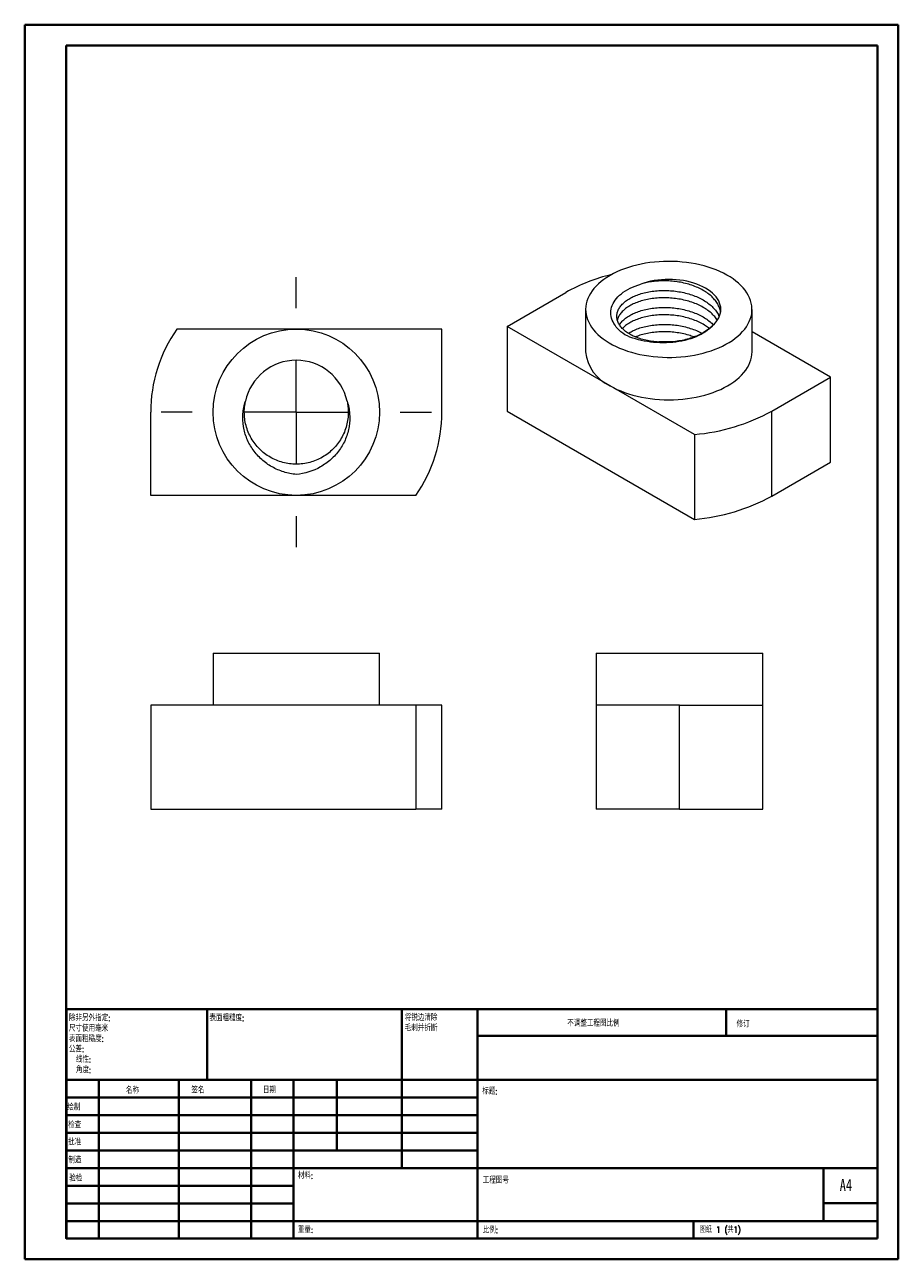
# Model space of a CAD drawing. Header units: millimetres. Extents: x 0 to 210, y 0 to 297.
import ezdxf

# ---------------------------------------------------------------- set-up
doc = ezdxf.new("R2010")
doc.units = ezdxf.units.MM
doc.styles.add('SLDTEXTSTYLE0', font='TXT', dxfattribs={"width": 0.75, "bigfont": 'bigfont'})
doc.styles.add('SLDTEXTSTYLE1', font='TXT', dxfattribs={"width": 0.75})
doc.styles.add('SLDTEXTSTYLE2', font='TXT', dxfattribs={"width": 0.694444, "bigfont": 'bigfont'})

# ---------------------------------------------------------------- blocks, each defined once
blk = doc.blocks.new('SW_NOTE_0')
at = {"color": 0, "linetype": 'Continuous', "lineweight": 0, "char_height": 1.5, "attachment_point": 1, "style": 'SLDTEXTSTYLE0'}
for s, insert in [('\\M+18FAB锐边\\M+190B4\\M+18F9C', (0, 1.93)), ('\\M+196D1\\M+18E68\\M+19BF3\\M+190DC\\M+19266', (0, -0.57))]:
    blk.add_mtext(s, dxfattribs=dict(at, insert=insert))
blk = doc.blocks.new('SW_NOTE_1')
at = {"color": 0, "linetype": 'Continuous', "lineweight": 0, "char_height": 1.5, "attachment_point": 1, "style": 'SLDTEXTSTYLE0'}
for s, insert in [('\\M+18F9C\\M+194F1另\\M+18A4F\\M+18E77\\M+192E8:', (0, 1.93)), ('\\M+18EDA\\M+190A1\\M+18E67\\M+19770\\M+19F7C\\M+195C4', (0, -0.57)), ('\\M+1955C\\M+196CA\\M+19165糙\\M+19378:', (0, -3.07)), ('\\M+18CF6\\M+18DB7:', (0, -5.57)), ('线\\M+190AB:', (1.69, -8.07)), ('\\M+18A70\\M+19378:', (1.69, -10.57))]:
    blk.add_mtext(s, dxfattribs=dict(at, insert=insert))
blk = doc.blocks.new('SW_CENTERMARKSYMBOL_0')
at = {"color": 0, "linetype": 'Continuous', "lineweight": 0}
for p, q in [((0, 25), (0, 32.5)), ((0, 0), (0, 12.5)), ((-25, 0), (-32.5, 0)), ((0, 0), (-12.5, 0)), ((0, 0), (0, -12.5)), ((0, 0), (12.5, 0)), ((25, 0), (32.5, 0)), ((0, -25), (0, -32.5))]:
    blk.add_line(p, q, dxfattribs=at)

msp = doc.modelspace()

# ---------------------------------------------------------------- linework, layer by layer
at = {"color": 7, "linetype": 'Continuous', "lineweight": 40}
for p, q in [((0.08, 0.21), (0.08, 297.21)), ((0.08, 297.21), (210.08, 297.21)), ((210.08, 0.21), (210.08, 297.21)), ((210.08, 292.21), (210.08, 297.21)), ((10.08, 292.21), (205.08, 292.21)), ((10.08, 5.21), (10.08, 292.21)), ((205.08, 5.21), (205.08, 292.21)), ((10.11, 60.37), (205.08, 60.37)), ((10.11, 60.37), (10.11, 5.12)), ((43.91, 43.37), (43.91, 60.37)), ((90.71, 60.37), (90.71, 22.12)), ((108.91, 60.37), (108.91, 5.12)), ((168.68, 54.09), (168.68, 60.46)), ((205.08, 54), (108.91, 54)), ((205.08, 43.37), (10.11, 43.37)), ((17.91, 43.37), (17.91, 5.12)), ((37.1, 43.37), (37.1, 5.12)), ((54.51, 43.37), (54.51, 5.12)), ((64.71, 5.12), (64.71, 43.37)), ((75.11, 26.37), (75.11, 43.37)), ((108.91, 39.12), (10.11, 39.12)), ((108.91, 34.87), (10.11, 34.87)), ((108.91, 30.62), (10.11, 30.62)), ((108.91, 26.37), (10.11, 26.37)), ((64.71, 22.12), (10.11, 22.12)), ((64.71, 22.12), (205.08, 22.12)), ((192.08, 9.46), (192.08, 22.21)), ((64.71, 17.87), (10.11, 17.87)), ((64.71, 13.62), (10.11, 13.62)), ((205.08, 13.71), (192.08, 13.71)), ((10.11, 9.37), (205.08, 9.37)), ((160.88, 5.21), (160.88, 9.46)), ((10.08, 5.21), (205.08, 5.21)), ((205.08, 5.21), (180.99, 5.21)), ((0.08, 0.21), (210.08, 0.21))]:
    msp.add_line(p, q, dxfattribs=at)
at = {"color": 7, "linetype": 'Continuous', "lineweight": 15}
for p, q in [((116.03, 224.64), (130.17, 232.81)), ((134.92, 228.73), (134.92, 218.52)), ((174.92, 218.52), (174.92, 228.73)), ((65.36, 223.99), (36.64, 223.99)), ((100.36, 223.99), (65.36, 223.99)), ((100.36, 203.99), (100.36, 223.99)), ((116.03, 224.64), (116.03, 204.23)), ((140.78, 210.36), (116.03, 224.64)), ((193.81, 212.4), (174.92, 223.3)), ((179.67, 204.23), (193.81, 212.4)), ((193.81, 191.98), (193.81, 212.4)), ((161.09, 198.63), (140.78, 210.36)), ((30.36, 183.99), (30.36, 203.99)), ((116.03, 204.23), (161.09, 178.22)), ((179.67, 183.82), (179.67, 204.23)), ((53.23, 201.03), (53.15, 201.35)), ((161.09, 198.63), (161.09, 178.22)), ((179.67, 183.82), (193.81, 191.98)), ((65.36, 183.99), (30.36, 183.99)), ((94.09, 183.99), (65.36, 183.99)), ((45.36, 146.04), (45.36, 133.54)), ((45.36, 146.04), (85.36, 146.04)), ((85.36, 133.54), (85.36, 146.04)), ((137.49, 146.04), (137.49, 133.54)), ((137.49, 146.04), (177.49, 146.04)), ((177.49, 133.54), (177.49, 146.04)), ((30.36, 133.54), (30.36, 108.54)), ((65.36, 133.54), (30.36, 133.54)), ((94.09, 133.54), (65.36, 133.54)), ((94.09, 133.54), (94.09, 108.54)), ((100.36, 133.54), (94.09, 133.54)), ((100.36, 108.54), (100.36, 133.54)), ((137.49, 133.54), (137.49, 108.54)), ((157.49, 133.54), (137.49, 133.54)), ((157.49, 108.54), (157.49, 133.54)), ((157.49, 133.54), (177.49, 133.54)), ((177.49, 108.54), (177.49, 133.54)), ((30.36, 108.54), (94.09, 108.54)), ((100.36, 108.54), (94.09, 108.54)), ((157.49, 108.54), (137.49, 108.54)), ((157.49, 108.54), (177.49, 108.54))]:
    msp.add_line(p, q, dxfattribs=at)
at = {"color": 7, "linetype": 'Continuous', "lineweight": 15, "flags": 128}
for points in [[(140.78, 236.89), (140.01, 236.42), (139.29, 235.93), (138.62, 235.42), (138.01, 234.89), (137.44, 234.34), (136.93, 233.77), (136.47, 233.18), (136.07, 232.58), (135.73, 231.97), (135.44, 231.35), (135.22, 230.72), (135.06, 230.09), (134.96, 229.45), (134.92, 228.81), (134.94, 228.16), (135.03, 227.52), (135.17, 226.89), (135.38, 226.26), (135.65, 225.63), (135.98, 225.02), (136.36, 224.42), (136.81, 223.83), (137.3, 223.26), (137.86, 222.7), (138.47, 222.16), (139.12, 221.64), (139.83, 221.15), (140.58, 220.68), (141.38, 220.23), (142.22, 219.81), (143.1, 219.41), (144.01, 219.05), (144.96, 218.71), (145.94, 218.41), (146.95, 218.14), (147.98, 217.9), (149.03, 217.69), (150.1, 217.52), (151.19, 217.38), (152.29, 217.28), (153.39, 217.21), (154.5, 217.18), (155.61, 217.19), (156.72, 217.23), (157.83, 217.3), (158.92, 217.41), (160.01, 217.56), (161.07, 217.74), (162.12, 217.95), (163.15, 218.2), (164.15, 218.48), (165.12, 218.79), (166.06, 219.14), (166.96, 219.51), (167.83, 219.91), (168.66, 220.34), (169.45, 220.79), (170.19, 221.27), (170.88, 221.77), (171.53, 222.29), (172.12, 222.84), (172.66, 223.4), (173.15, 223.98), (173.58, 224.57), (173.95, 225.17), (174.26, 225.79), (174.51, 226.41), (174.71, 227.05), (174.84, 227.68), (174.91, 228.32), (174.91, 228.97), (174.86, 229.61), (174.74, 230.25), (174.57, 230.88), (174.33, 231.51), (174.03, 232.13), (173.68, 232.73), (173.26, 233.33), (172.79, 233.91), (172.26, 234.48), (171.68, 235.02), (171.05, 235.55), (170.37, 236.06), (169.64, 236.54), (168.86, 237), (168.04, 237.44), (167.19, 237.84), (166.29, 238.22), (165.36, 238.57), (164.39, 238.89), (163.4, 239.18), (162.38, 239.44), (161.34, 239.66), (160.27, 239.85), (159.19, 240), (158.1, 240.12), (157, 240.21), (155.89, 240.26), (154.78, 240.27), (153.67, 240.25), (152.56, 240.19), (151.46, 240.1), (150.37, 239.97), (149.3, 239.81), (148.24, 239.61), (147.2, 239.38), (146.19, 239.11), (145.2, 238.82), (144.24, 238.49), (143.32, 238.13), (142.43, 237.75), (141.58, 237.33), (140.78, 236.89)], [(165.43, 224.82), (165.88, 225.26), (166.28, 225.72), (166.63, 226.2), (166.91, 226.69), (167.13, 227.19), (167.29, 227.69), (167.39, 228.21), (167.42, 228.72), (167.39, 229.24), (167.29, 229.75), (167.13, 230.26), (166.91, 230.76), (166.63, 231.24), (166.29, 231.72), (165.89, 232.18), (165.44, 232.63), (164.93, 233.05), (164.37, 233.45), (163.76, 233.83), (163.1, 234.18), (162.41, 234.5), (161.67, 234.8), (160.91, 235.06), (160.11, 235.29), (159.28, 235.49), (158.43, 235.65), (157.57, 235.78), (156.69, 235.87), (155.8, 235.92), (154.91, 235.94), (154.02, 235.92), (153.13, 235.87), (152.25, 235.78), (151.39, 235.65), (150.54, 235.48), (149.71, 235.29), (148.92, 235.06), (148.15, 234.79)], [(140.78, 210.36), (141.59, 209.91), (142.45, 209.49), (143.35, 209.1), (144.28, 208.74), (145.24, 208.41), (146.24, 208.12), (147.27, 207.85), (148.31, 207.62), (149.38, 207.42), (150.47, 207.26), (151.57, 207.14), (152.68, 207.05), (153.8, 206.99), (154.92, 206.97), (156.04, 206.99), (157.16, 207.05), (158.27, 207.14), (159.37, 207.26), (160.46, 207.42), (161.52, 207.62), (162.57, 207.85), (163.6, 208.12), (164.59, 208.41), (165.56, 208.74), (166.49, 209.1), (167.39, 209.49), (168.25, 209.91), (169.06, 210.36), (169.83, 210.83), (170.56, 211.32), (171.23, 211.84), (171.85, 212.38), (172.42, 212.93), (172.94, 213.51), (173.4, 214.1), (173.8, 214.71), (174.14, 215.32), (174.42, 215.95), (174.64, 216.59), (174.79, 217.23), (174.89, 217.87), (174.92, 218.52)]]:
    msp.add_lwpolyline(points, dxfattribs=at)
at = {"color": 7, "linetype": 'Continuous', "lineweight": 15}
msp.add_circle((65.36, 203.99), 20, dxfattribs=at)
for centre, radius, start, end in [((150.99, 195.7), 42.55, 103.3954, 119.2972), ((65.36, 203.99), 35, 145.1501, 180), ((144.94, 219.53), 10.08, 185.7543, 245.5659), ((65.36, 203.99), 12.5, 12.2013, 167.7987), ((65.36, 203.99), 35, 325.1501, 0), ((157.02, 245.75), 47.29, 274.937, 298.6169), ((157.02, 225.33), 47.29, 274.937, 298.6169)]:
    msp.add_arc(centre, radius, start, end, dxfattribs=at)
for points, knots in [([(144.34, 222.62), (143.68, 223.08), (143.11, 223.57), (142.16, 224.61), (141.78, 225.17), (141.23, 226.31), (141.06, 226.89), (140.95, 228.08), (141, 228.67), (141.33, 229.83), (141.62, 230.41), (142.41, 231.51), (142.91, 232.02), (144.11, 232.98), (144.82, 233.42), (146.36, 234.19), (147.23, 234.53), (148.15, 234.79)], [0, 0, 0, 0, 0.125, 0.125, 0.25, 0.25, 0.375, 0.375, 0.5, 0.5, 0.625, 0.625, 0.75, 0.75, 0.875, 0.875, 1, 1, 1, 1]), ([(167.34, 228.09), (167.33, 228.18), (167.3, 228.6), (167.02, 229.36), (166.5, 230.36), (165.77, 231.3), (164.86, 232.17), (163.78, 232.96), (162.56, 233.66), (161.2, 234.27), (159.72, 234.78), (158.15, 235.18), (156.54, 235.45), (154.99, 235.58), (153.51, 235.61), (152.1, 235.54), (150.72, 235.39), (149.38, 235.14), (148.56, 234.91), (148.15, 234.79)], [0, 0, 0, 0, 0.0153708, 0.0795347, 0.1442651, 0.2089955, 0.2731594, 0.3362199, 0.3992804, 0.4634444, 0.5281747, 0.5929051, 0.657069, 0.7201295, 0.775044, 0.8308481, 0.8871912, 0.9437014, 1, 1, 1, 1]), ([(165.43, 224.82), (165.17, 224.58), (164.67, 224.11), (163.71, 223.43), (162.56, 222.77), (161.2, 222.16), (159.72, 221.65), (158.15, 221.25), (156.54, 220.99), (154.92, 220.84), (153.3, 220.82), (151.69, 220.92), (150.12, 221.14), (148.64, 221.47), (147.28, 221.91), (146.06, 222.45), (144.98, 223.08), (144.07, 223.78), (143.34, 224.54), (142.81, 225.36), (142.49, 226.2), (142.38, 227.06), (142.49, 227.91), (142.81, 228.76), (143.34, 229.57), (144.07, 230.34), (144.98, 231.04), (146.06, 231.67), (147.28, 232.2), (148.64, 232.64), (150.12, 232.98), (151.69, 233.2), (153.3, 233.3), (154.92, 233.27), (156.54, 233.13), (158.15, 232.86), (159.72, 232.47), (161.2, 231.96), (162.56, 231.35), (163.78, 230.64), (164.85, 229.86), (165.77, 228.99), (166.49, 228.04), (166.9, 227.36), (167.01, 227), (167.02, 226.98)], [0, 0, 0, 0, 0.019659, 0.039017, 0.06265, 0.086696, 0.110954, 0.135213, 0.159259, 0.182892, 0.206524, 0.23057, 0.254829, 0.279087, 0.303134, 0.326766, 0.350399, 0.374445, 0.398704, 0.422962, 0.447008, 0.470641, 0.494274, 0.51832, 0.542578, 0.566837, 0.590883, 0.614516, 0.638148, 0.662195, 0.686453, 0.710712, 0.734758, 0.758391, 0.782023, 0.806069, 0.830328, 0.854586, 0.878633, 0.902265, 0.925898, 0.949944, 0.974203, 0.998461, 1, 1, 1, 1]), ([(166.54, 226.12), (166.52, 226.17), (166.32, 226.55), (165.76, 227.21), (164.86, 228.09), (163.78, 228.87), (162.56, 229.58), (161.2, 230.19), (159.72, 230.7), (158.15, 231.09), (156.54, 231.36), (154.92, 231.5), (153.3, 231.53), (151.69, 231.43), (150.12, 231.21), (148.64, 230.88), (147.28, 230.43), (146.06, 229.9), (144.98, 229.27), (144.07, 228.57), (143.34, 227.8), (142.8, 227), (142.62, 226.44), (142.54, 226.17)], [0, 0, 0, 0, 0.007253, 0.057545, 0.107397, 0.156392, 0.205386, 0.255238, 0.30553, 0.355822, 0.405674, 0.454668, 0.503663, 0.553515, 0.603806, 0.654098, 0.70395, 0.752945, 0.801939, 0.851791, 0.902083, 0.952375, 1, 1, 1, 1]), ([(143.07, 225.02), (143.16, 225.17), (143.42, 225.6), (144.08, 226.26), (144.98, 226.96), (146.06, 227.58), (147.28, 228.12), (148.64, 228.56), (150.12, 228.9), (151.69, 229.12), (153.3, 229.21), (154.92, 229.19), (156.54, 229.05), (158.15, 228.78), (159.72, 228.39), (161.2, 227.88), (162.56, 227.26), (163.78, 226.56), (164.82, 225.82), (165.36, 225.27), (165.61, 225.01)], [0, 0, 0, 0, 0.033058, 0.091099, 0.148632, 0.205175, 0.261719, 0.319252, 0.377293, 0.435334, 0.492867, 0.54941, 0.605954, 0.663487, 0.721527, 0.779568, 0.837101, 0.893645, 0.950188, 1, 1, 1, 1]), ([(164.65, 224.13), (164.36, 224.35), (163.73, 224.84), (162.56, 225.49), (161.2, 226.11), (159.72, 226.62), (158.15, 227.01), (156.54, 227.28), (154.92, 227.42), (153.3, 227.44), (151.69, 227.35), (150.12, 227.13), (148.64, 226.79), (147.28, 226.35), (146.05, 225.81), (144.99, 225.19), (144.22, 224.62), (143.88, 224.25), (143.77, 224.13)], [0, 0, 0, 0, 0.053951, 0.118488, 0.184155, 0.250402, 0.316649, 0.382316, 0.446853, 0.511391, 0.577058, 0.643305, 0.709552, 0.775219, 0.839756, 0.904294, 0.969961, 1, 1, 1, 1]), ([(165.43, 224.82), (164.97, 224.29), (164.4, 223.8), (163.06, 222.9), (162.3, 222.49), (160.64, 221.8), (159.73, 221.5), (157.85, 221.05), (156.86, 220.89), (154.83, 220.69), (153.81, 220.66), (151.76, 220.73), (150.74, 220.82), (147.79, 221.29), (145.93, 221.85), (144.34, 222.62)], [0, 0, 0, 0, 0.125, 0.125, 0.25, 0.25, 0.375, 0.375, 0.5, 0.5, 0.625, 0.625, 0.75, 0.75, 1, 1, 1, 1]), ([(145.2, 222.98), (145.49, 223.15), (146.12, 223.54), (147.28, 224.04), (148.64, 224.48), (150.12, 224.81), (151.69, 225.03), (153.3, 225.13), (154.92, 225.11), (156.54, 224.97), (158.15, 224.7), (159.72, 224.31), (161.19, 223.79), (162.25, 223.34), (162.76, 223.04), (162.87, 222.98)], [0, 0, 0, 0, 0.067264, 0.14879, 0.231743, 0.315428, 0.399113, 0.482066, 0.563592, 0.645118, 0.728071, 0.811756, 0.895441, 0.978394, 1, 1, 1, 1]), ([(160.93, 222.09), (160.53, 222.24), (159.63, 222.56), (158.15, 222.93), (156.54, 223.2), (154.92, 223.34), (153.3, 223.36), (151.69, 223.26), (150.12, 223.05), (148.64, 222.71), (147.57, 222.38), (147.05, 222.14), (146.93, 222.09)], [0, 0, 0, 0, 0.091698, 0.202329, 0.311992, 0.419769, 0.527545, 0.637208, 0.747839, 0.85847, 0.968133, 1, 1, 1, 1]), ([(151.78, 220.93), (152.29, 220.97), (153.32, 221.05), (154.65, 221.04), (155.46, 220.96), (155.73, 220.93)], [0, 0, 0, 0, 0.391895, 0.795994, 1, 1, 1, 1]), ([(65.36, 189.04), (64.33, 189.13), (63.33, 189.32), (61.38, 189.93), (60.42, 190.34), (58.64, 191.35), (57.82, 191.95), (56.28, 193.32), (55.59, 194.08), (54.4, 195.74), (53.89, 196.65), (53.11, 198.55), (52.84, 199.53), (52.51, 201.56), (52.47, 202.6), (52.62, 204.63), (52.82, 205.66), (53.15, 206.63)], [0, 0, 0, 0, 0.125, 0.125, 0.25, 0.25, 0.375, 0.375, 0.5, 0.5, 0.625, 0.625, 0.75, 0.75, 0.875, 0.875, 1, 1, 1, 1]), ([(77.58, 206.63), (77.66, 206.19), (77.82, 205.32), (77.89, 203.89), (77.8, 202.37), (77.48, 200.76), (76.95, 199.19), (76.21, 197.71), (75.3, 196.35), (74.23, 195.13), (73.01, 194.05), (71.65, 193.14), (70.16, 192.41), (68.6, 191.88), (66.99, 191.56), (65.36, 191.45), (63.74, 191.56), (62.13, 191.88), (60.57, 192.41), (59.08, 193.14), (57.72, 194.05), (56.5, 195.13), (55.43, 196.35), (54.52, 197.71), (53.78, 199.19), (53.25, 200.76), (52.93, 202.37), (52.84, 203.99), (52.9, 205.35), (53.07, 206.15), (53.13, 206.42)], [0, 0, 0, 0, 0.030223, 0.059982, 0.096314, 0.133281, 0.170575, 0.207869, 0.244836, 0.281168, 0.3175, 0.354467, 0.391761, 0.429054, 0.466022, 0.502353, 0.538685, 0.575652, 0.612946, 0.65024, 0.687207, 0.723539, 0.75987, 0.796838, 0.834131, 0.871425, 0.908393, 0.944724, 0.981056, 1, 1, 1, 1]), ([(77.58, 206.63), (77.91, 205.66), (78.11, 204.66), (78.26, 202.6), (78.22, 201.57), (77.9, 199.55), (77.62, 198.55), (76.84, 196.66), (76.34, 195.76), (75.14, 194.08), (74.46, 193.33), (72.93, 191.96), (72.09, 191.35), (69.43, 189.84), (67.42, 189.22), (65.36, 189.04)], [0, 0, 0, 0, 0.125, 0.125, 0.25, 0.25, 0.375, 0.375, 0.5, 0.5, 0.625, 0.625, 0.75, 0.75, 1, 1, 1, 1])]:
    msp.add_open_spline(points, degree=3, knots=knots, dxfattribs=at)

# ---------------------------------------------------------------- block references
at = {"color": 7, "linetype": 'Continuous', "lineweight": 0}
for name, p in [('SW_CENTERMARKSYMBOL_0', (65.36, 203.99)), ('SW_NOTE_1', (10.7, 57.11)), ('SW_NOTE_0', (91.42, 57.19))]:
    msp.add_blockref(name, p, dxfattribs=at)

# ---------------------------------------------------------------- texts
at = {"color": 7, "linetype": 'Continuous', "lineweight": 0, "attachment_point": 1}
for s, insert, char_height, style in [('\\M+1955C\\M+196CA\\M+19165糙\\M+19378:', (44.48, 59.04), 1.5, 'SLDTEXTSTYLE0'), ('\\M+19573调\\M+190AE\\M+18D48\\M+192F6图\\M+194E4\\M+197E1', (130.49, 57.75), 1.5, 'SLDTEXTSTYLE0'), ('\\M+18F43订', (171.21, 57.55), 1.5, 'SLDTEXTSTYLE0'), ('\\M+196BC\\M+18FCC', (24.43, 41.62), 1.5, 'SLDTEXTSTYLE0'), ('签\\M+196BC', (40.14, 41.68), 1.5, 'SLDTEXTSTYLE0'), ('\\M+193FA\\M+18AFA', (57.33, 41.7), 1.5, 'SLDTEXTSTYLE0'), ('标题:', (110.07, 41.4), 1.5, 'SLDTEXTSTYLE0'), ('绘\\M+190A7', (10.32, 37.55), 1.5, 'SLDTEXTSTYLE0'), ('检查', (10.52, 33.28), 1.5, 'SLDTEXTSTYLE0'), ('\\M+194E1\\M+18F79', (10.51, 29.19), 1.5, 'SLDTEXTSTYLE0'), ('\\M+190A7\\M+191A2', (10.57, 24.85), 1.5, 'SLDTEXTSTYLE0'), ('\\M+18DDE\\M+197BF:', (65.76, 21.11), 1.5, 'SLDTEXTSTYLE0'), ('验检', (10.78, 20.47), 1.5, 'SLDTEXTSTYLE0'), ('\\M+18D48\\M+192F6图\\M+18D86', (110.18, 19.99), 1.5, 'SLDTEXTSTYLE0'), ('A4', (196, 19.52), 2.91, 'SLDTEXTSTYLE1'), ('\\M+18F64\\M+197CA:', (65.73, 8.07), 1.4986, 'SLDTEXTSTYLE0'), ('\\M+194E4\\M+197E1:', (110.18, 8.02), 1.5, 'SLDTEXTSTYLE0'), ('图纸 1 (\\M+18BA41)', (162.36, 8.11), 1.5, 'SLDTEXTSTYLE2')]:
    msp.add_mtext(s, dxfattribs=dict(at, insert=insert, char_height=char_height, style=style))

doc.saveas('drawing.dxf')
